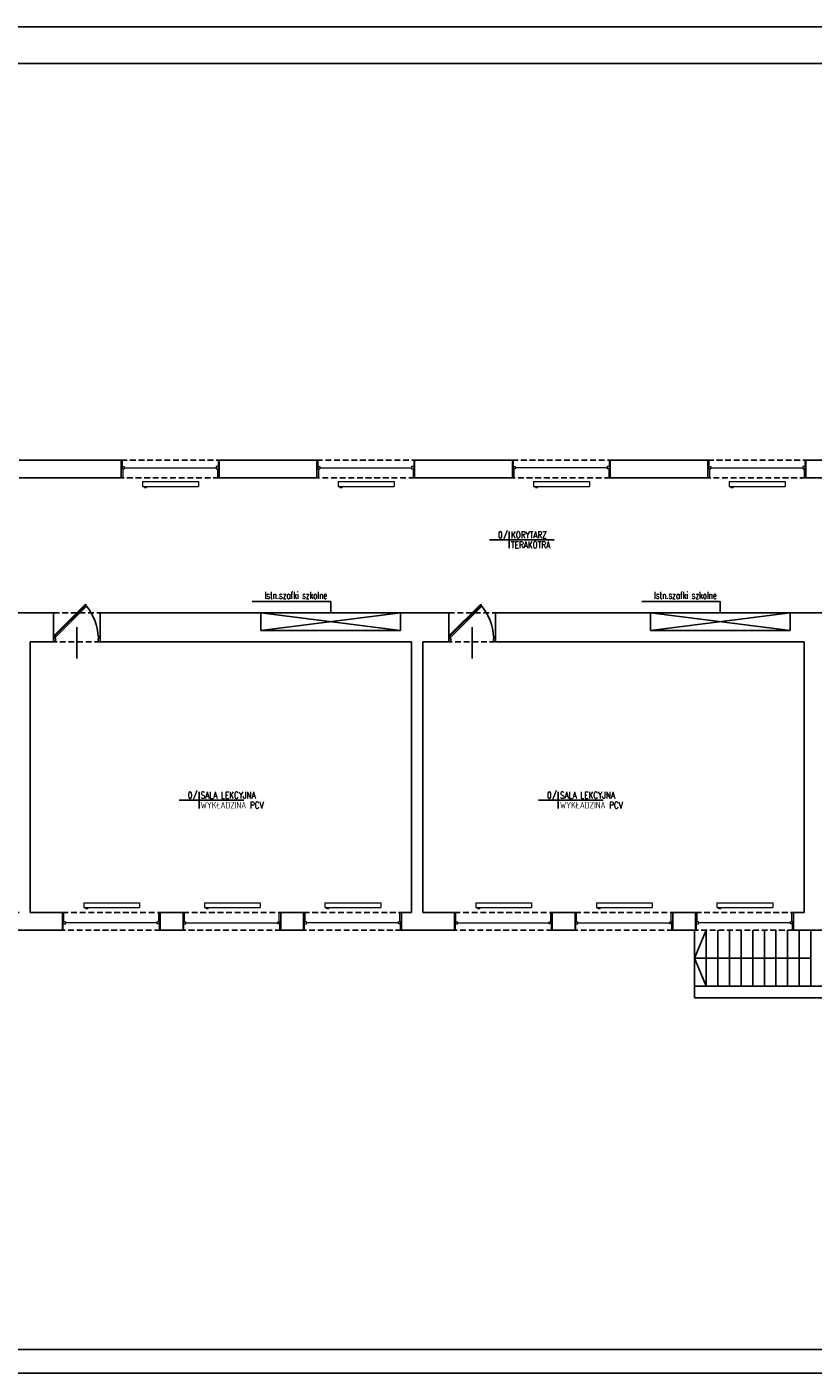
# Model space of a CAD drawing. Header units: millimetres. Extents: x 116 to 15750, y -6945 to 9999.
# Tile 125 of 150: x 1759 to 3494, y 3454 to 6424. Entities that reach past the tile are written whole.
import ezdxf
from ezdxf.enums import TextEntityAlignment as Align

# ---------------------------------------------------------------- set-up
doc = ezdxf.new("R2010")
doc.units = ezdxf.units.MM
doc.linetypes.add('DASHED', pattern=[19.05, 12.7, -6.35])
doc.layers.get('0').update_dxf_attribs({"color": 252})
for name, color, linetype in [('1-OPIS-POM', 252, 'Continuous'), ('I-DRZWI', 252, 'Continuous'), ('I-NAD', 252, 'DASHED'), ('I-OKNA', 252, 'Continuous'), ('I-OPIS', 252, 'Continuous'), ('I-SCIANA', 252, 'Continuous'), ('I-WIDOK', 252, 'Continuous'), ('TABELKA', 252, 'Continuous')]:
    doc.layers.add(name, color=color, linetype=linetype)
doc.layers.add('I-C.O', color=252, linetype='Continuous', lineweight=15)
doc.styles.add('ROMANS', font='romans.shx', dxfattribs={"width": 0.75})

# ---------------------------------------------------------------- blocks, each defined once
blk = doc.blocks.new('OPIS-POM')
for p, q in [((-60, 0), (135, 0)), ((0, 25), (0, -25))]:
    blk.add_line(p, q)
at = {"style": 'ROMANS', "width": 0.8, "flags": 4}
blk.add_attdef('NR', text='', height=20, dxfattribs=at).set_placement((-5, 5), align=Align.RIGHT)
blk.add_attdef('NAZWA', (5, 5), '', height=20, dxfattribs=at)
blk.add_attdef('POW.', text='', height=20, dxfattribs=at).set_placement((-5, -5), align=Align.TOP_RIGHT)
blk.add_attdef('POSADZKA', text='', height=20, dxfattribs=at).set_placement((5, -5), align=Align.TOP_LEFT)
blk = doc.blocks.new('D90')
blk.add_line((32.6, 45), (-28, 45))
for points in [[(-9.2, 87.2), (-9.2, 90), (0, 90), (0, 86.3), (-6.4, 86.3), (-6.4, 87.2)], [(-72.6, 61.8), (-11.7, 0.9), (-10.6, 2), (-71.5, 62.9)], [(-9.2, 2.8), (-9.2, 0), (0, 0), (0, 3.7), (-6.4, 3.7), (-6.4, 2.8)]]:
    blk.add_lwpolyline(points, close=True)
blk.add_lwpolyline([(-11.3, 2.7), (-9.5, 4.5), (-68.6, 63.5), (-70.3, 61.8)])
blk.add_arc((-4.6, -14.5), 100.9, 92.6186, 129.3487)

msp = doc.modelspace()

# ---------------------------------------------------------------- linework, layer by layer
at = {"color": 251, "lineweight": 0, "true_color": 0x535353}
for points in [[(3046, 5466.3), (3048, 5468.3)], [(2830.3, 5429.3), (2833.7, 5429.3)], [(1837.8, 4470.1), (1841.1, 4470.1)], [(2053.4, 4470.1), (2050.2, 4470.1)], [(2103.8, 4470.1), (2107.1, 4470.1)], [(2702.6, 4470.1), (2705.8, 4470.1)], [(2918.2, 4470.1), (2915, 4470.1)], [(2968.6, 4470.1), (2971.9, 4470.1)], [(3184.2, 4470.1), (3181, 4470.1)], [(3234.5, 4470.1), (3237.9, 4470.1)], [(3450.2, 4470.1), (3447, 4470.1)], [(1837.9, 4431), (1839.7, 4431)], [(2053.4, 4431), (2051.5, 4431)], [(2103.8, 4431), (2105.7, 4431)], [(2319.3, 4431), (2317.5, 4431)], [(2319.4, 4444.5), (2320.5, 4445.4)], [(2369.9, 4431), (2371.7, 4431)], [(2585.4, 4431), (2583.5, 4431)], [(2702.6, 4431), (2704.5, 4431)], [(2918.1, 4431), (2916.3, 4431)], [(2968.6, 4431), (2970.5, 4431)], [(3184.1, 4431), (3182.3, 4431)], [(3234.6, 4431), (3236.5, 4431)], [(3450.2, 4431), (3448.3, 4431)]]:
    msp.add_lwpolyline(points, dxfattribs=at)
at = {"layer": 'I-C.O'}
for points in [[(2014.6, 5421), (2137.9, 5421), (2137.9, 5410.5)], [(2014.6, 5421), (2014.6, 5410.5)], [(2014.6, 5410.5), (2137.9, 5410.5)], [(2018.4, 5410.5), (2018.4, 5408.2), (2023.2, 5408.2)], [(2023.2, 5410.5), (2023.2, 5408.2)], [(2445.9, 5421), (2569.2, 5421), (2569.2, 5410.5)], [(2445.9, 5421), (2445.9, 5410.5)], [(2445.9, 5410.5), (2569.2, 5410.5)], [(2449.6, 5410.5), (2449.6, 5408.2), (2454.5, 5408.2)], [(2454.5, 5410.5), (2454.5, 5408.2)], [(2877.3, 5421), (3000.6, 5421), (3000.6, 5410.5)], [(2877.3, 5421), (2877.3, 5410.5)], [(2877.3, 5410.5), (3000.6, 5410.5)], [(2881, 5410.5), (2881, 5408.2), (2885.9, 5408.2)], [(2885.9, 5410.5), (2885.9, 5408.2)], [(3308.8, 5421), (3432, 5421), (3432, 5410.5)], [(3308.8, 5421), (3308.8, 5410.5)], [(3308.8, 5410.5), (3432, 5410.5)], [(3312.4, 5410.5), (3312.4, 5408.2), (3317.4, 5408.2)], [(3317.4, 5410.5), (3317.4, 5408.2)], [(1884.8, 4491.9), (2008.1, 4491.9), (2008.1, 4481.4)], [(1884.8, 4491.9), (1884.8, 4481.4)], [(2150.8, 4491.9), (2274, 4491.9), (2274, 4481.4)], [(2150.8, 4491.9), (2150.8, 4481.4)], [(2416.8, 4491.9), (2540, 4491.9), (2540, 4481.4)], [(2416.8, 4491.9), (2416.8, 4481.4)], [(2749.6, 4491.9), (2872.8, 4491.9), (2872.8, 4481.4)], [(2749.6, 4491.9), (2749.6, 4481.4)], [(3015.6, 4491.9), (3138.8, 4491.9), (3138.8, 4481.4)], [(3015.6, 4491.9), (3015.6, 4481.4)], [(3281.5, 4491.9), (3404.8, 4491.9), (3404.8, 4481.4)], [(3281.5, 4491.9), (3281.5, 4481.4)], [(1884.8, 4481.4), (2008.1, 4481.4)], [(1888.6, 4481.4), (1888.6, 4479), (1893.4, 4479)], [(1893.4, 4481.4), (1893.4, 4479)], [(2150.8, 4481.4), (2274, 4481.4)], [(2154.6, 4481.4), (2154.6, 4479), (2159.4, 4479)], [(2159.4, 4481.4), (2159.4, 4479)], [(2319.4, 4470.1), (2316.2, 4470.1)], [(2369.8, 4470.1), (2373.1, 4470.1)], [(2416.8, 4481.4), (2540, 4481.4)], [(2420.5, 4481.4), (2420.5, 4479), (2425.5, 4479)], [(2425.5, 4481.4), (2425.5, 4479)], [(2585.4, 4470.1), (2582.2, 4470.1)], [(2749.6, 4481.4), (2872.8, 4481.4)], [(2753.2, 4481.4), (2753.2, 4479), (2758.2, 4479)], [(2758.2, 4481.4), (2758.2, 4479)], [(3015.6, 4481.4), (3138.8, 4481.4)], [(3019.2, 4481.4), (3019.2, 4479), (3024.2, 4479)], [(3024.2, 4481.4), (3024.2, 4479)], [(3281.5, 4481.4), (3404.8, 4481.4)], [(3285.2, 4481.4), (3285.2, 4479), (3290.1, 4479)], [(3290.1, 4481.4), (3290.1, 4479)]]:
    msp.add_lwpolyline(points, dxfattribs=at)
at = {"layer": 'I-NAD'}
for points in [[(1967.6, 5468.3), (2183.3, 5468.3)], [(2398.9, 5468.3), (2614.6, 5468.3)], [(2830.3, 5468.3), (3046, 5468.3)], [(3261.8, 5468.3), (3477.4, 5468.3)], [(2183.3, 5429.3), (1967.6, 5429.3)], [(2614.6, 5429.3), (2398.9, 5429.3)], [(3046, 5429.3), (2830.3, 5429.3)], [(3477.4, 5429.3), (3261.8, 5429.3)], [(1818.3, 5131.4), (1921, 5131.4)], [(2690.2, 5131.4), (2792.9, 5131.4)], [(1921, 5067.8), (1818.3, 5067.8)], [(2792.9, 5067.8), (2690.2, 5067.8)], [(1837.8, 4470.1), (2053.4, 4470.1)], [(2103.8, 4470.1), (2319.4, 4470.1)], [(2369.8, 4470.1), (2585.4, 4470.1)], [(2702.6, 4470.1), (2918.2, 4470.1)], [(2968.6, 4470.1), (3184.2, 4470.1)], [(3234.5, 4470.1), (3450.2, 4470.1)], [(2053.4, 4431), (1837.8, 4431)], [(2319.4, 4431), (2103.8, 4431)], [(2585.4, 4431), (2369.8, 4431)], [(2918.2, 4431), (2702.6, 4431)], [(3184.2, 4431), (2968.6, 4431)], [(3450.2, 4431), (3234.5, 4431)]]:
    msp.add_lwpolyline(points, dxfattribs=at)
at = {"layer": 'I-OKNA', "lineweight": 0}
for points in [[(1967.6, 5468.3), (1969.6, 5468.3)], [(1969.6, 5468.3), (1969.6, 5449.5), (1974.1, 5449.5)], [(2181.3, 5468.3), (2181.3, 5449.5)], [(2183.2, 5468.3), (2181.3, 5468.3)], [(2398.9, 5468.3), (2400.9, 5468.3)], [(2400.9, 5468.3), (2400.9, 5449.5), (2405.4, 5449.5)], [(2612.6, 5468.3), (2612.6, 5449.5)], [(2614.5, 5468.3), (2612.6, 5468.3)], [(2830.4, 5468.3), (2832.3, 5468.3)], [(2832.3, 5468.3), (2832.3, 5449.5)], [(3044.1, 5468.3), (3044.1, 5449.5), (3039.5, 5449.5)], [(3046, 5468.3), (3044.1, 5468.3)], [(3261.8, 5468.3), (3263.7, 5468.3)], [(3263.7, 5468.3), (3263.7, 5449.5), (3268.2, 5449.5)], [(3475.5, 5468.3), (3475.5, 5449.5)], [(3477.3, 5468.3), (3475.5, 5468.3)], [(1969.6, 5454), (1974.1, 5454)], [(1971, 5449.5), (1971, 5429.3)], [(1974.1, 5454), (1974.1, 5449.5)], [(1974.1, 5451.7), (2176.8, 5451.7)], [(2176.8, 5454), (2176.8, 5449.5)], [(2181.3, 5454), (2176.8, 5454)], [(2176.8, 5449.5), (2181.3, 5449.5)], [(2180, 5449.5), (2180, 5429.3)], [(2400.9, 5454), (2405.4, 5454)], [(2402.3, 5449.5), (2402.3, 5429.3)], [(2405.4, 5454), (2405.4, 5449.5)], [(2405.4, 5451.7), (2608.1, 5451.7)], [(2608.1, 5454), (2608.1, 5449.5)], [(2612.6, 5454), (2608.1, 5454)], [(2608.1, 5449.5), (2612.6, 5449.5)], [(2611.4, 5449.5), (2611.4, 5429.3)], [(2832.3, 5454), (2836.8, 5454)], [(2836.8, 5449.5), (2832.3, 5449.5)], [(2833.7, 5449.5), (2833.7, 5429.3)], [(2836.8, 5454), (2836.8, 5449.5)], [(3039.5, 5451.7), (2836.8, 5451.7)], [(3039.5, 5454), (3039.5, 5449.5)], [(3044.1, 5454), (3039.5, 5454)], [(3042.8, 5449.5), (3042.8, 5429.3)], [(3263.7, 5454), (3268.2, 5454)], [(3265.1, 5449.5), (3265.1, 5429.3)], [(3268.2, 5454), (3268.2, 5449.5)], [(3268.2, 5451.7), (3471, 5451.7)], [(3471, 5454), (3471, 5449.5)], [(3475.5, 5454), (3471, 5454)], [(3471, 5449.5), (3475.5, 5449.5)], [(3474.2, 5449.5), (3474.2, 5429.3)], [(1967.6, 5429.3), (1971, 5429.3)], [(2183.3, 5429.3), (2180, 5429.3)], [(2614.6, 5429.3), (2611.4, 5429.3)], [(3046, 5429.3), (3042.8, 5429.3)], [(3261.8, 5429.3), (3265.1, 5429.3)], [(3477.4, 5429.3), (3474.2, 5429.3)], [(1841.1, 4449.9), (1841.1, 4470.1)], [(2050.2, 4449.9), (2050.2, 4470.1)], [(2107.1, 4449.9), (2107.1, 4470.1)], [(2316.2, 4449.9), (2316.2, 4470.1)], [(2373.1, 4449.9), (2373.1, 4470.1)], [(2582.2, 4449.9), (2582.2, 4470.1)], [(2705.8, 4449.9), (2705.8, 4470.1)], [(2915, 4449.9), (2915, 4470.1)], [(2971.9, 4449.9), (2971.9, 4470.1)], [(3181, 4449.9), (3181, 4470.1)], [(3237.9, 4449.9), (3237.9, 4470.1)], [(3447, 4449.9), (3447, 4470.1)], [(1844.2, 4449.9), (1839.7, 4449.9)], [(1839.7, 4431), (1839.7, 4449.9)], [(1839.7, 4445.4), (1844.2, 4445.4)], [(1844.2, 4445.4), (1844.2, 4449.9)], [(2047, 4447.7), (1844.2, 4447.7)], [(2047, 4445.4), (2047, 4449.9)], [(2051.5, 4431), (2051.5, 4449.9), (2047, 4449.9)], [(2051.5, 4445.4), (2047, 4445.4)], [(2105.7, 4431), (2105.7, 4449.9), (2110.2, 4449.9)], [(2105.7, 4445.4), (2110.2, 4445.4)], [(2110.2, 4445.4), (2110.2, 4449.9)], [(2110.2, 4447.7), (2313, 4447.7)], [(2313, 4449.9), (2317.5, 4449.9)], [(2313, 4445.4), (2313, 4449.9)], [(2317.5, 4445.4), (2313, 4445.4)], [(2317.5, 4431), (2317.5, 4449.9)], [(2376.2, 4449.9), (2371.7, 4449.9)], [(2371.7, 4431), (2371.7, 4449.9)], [(2371.7, 4445.4), (2376.2, 4445.4)], [(2376.2, 4445.4), (2376.2, 4449.9)], [(2579, 4447.7), (2376.2, 4447.7)], [(2579, 4445.4), (2579, 4449.9)], [(2583.5, 4431), (2583.5, 4449.9), (2579, 4449.9)], [(2583.5, 4445.4), (2579, 4445.4)], [(2704.5, 4431), (2704.5, 4449.9), (2709, 4449.9)], [(2704.5, 4445.4), (2709, 4445.4)], [(2709, 4445.4), (2709, 4449.9)], [(2709, 4447.7), (2911.8, 4447.7)], [(2911.8, 4449.9), (2916.3, 4449.9)], [(2911.8, 4445.4), (2911.8, 4449.9)], [(2916.3, 4445.4), (2911.8, 4445.4)], [(2916.3, 4431), (2916.3, 4449.9)], [(2970.5, 4431), (2970.5, 4449.9), (2975, 4449.9)], [(2970.5, 4445.4), (2975, 4445.4)], [(2975, 4445.4), (2975, 4449.9)], [(2975, 4447.7), (3177.8, 4447.7)], [(3177.8, 4449.9), (3182.3, 4449.9)], [(3177.8, 4445.4), (3177.8, 4449.9)], [(3182.3, 4445.4), (3177.8, 4445.4)], [(3182.3, 4431), (3182.3, 4449.9)], [(3241, 4449.9), (3236.5, 4449.9)], [(3236.5, 4431), (3236.5, 4449.9)], [(3236.5, 4445.4), (3241, 4445.4)], [(3241, 4445.4), (3241, 4449.9)], [(3443.7, 4447.7), (3241, 4447.7)], [(3443.7, 4445.4), (3443.7, 4449.9)], [(3448.3, 4431), (3448.3, 4449.9), (3443.7, 4449.9)], [(3448.3, 4445.4), (3443.7, 4445.4)]]:
    msp.add_lwpolyline(points, dxfattribs=at)
at = {"layer": 'I-OPIS'}
for points in [[(2429.6, 5131.4), (2429.6, 5156.2), (2256.3, 5156.2)], [(3288.9, 5131.4), (3288.9, 5156.2), (3115.6, 5156.2)]]:
    msp.add_lwpolyline(points, dxfattribs=at)
at = {"layer": 'I-SCIANA', "linetype": 'Continuous', "lineweight": 25}
for points in [[(1742.3, 5429.3), (1967.6, 5429.3), (1967.6, 5468.3), (1742.3, 5468.3)], [(3539.6, 5468.3), (3477.4, 5468.3), (3477.4, 5429.3), (3539.6, 5429.3)], [(1818.3, 5131.4), (1723.8, 5131.4), (1723.8, 5092.5)], [(1818.3, 5067.8), (1818.3, 5131.4)], [(2275.7, 5131.4), (1921, 5131.4), (1921, 5067.8)], [(2275.7, 5092.5), (2275.7, 5131.4)], [(2690.2, 5131.4), (2583.7, 5131.4), (2583.7, 5092.5)], [(2690.2, 5067.8), (2690.2, 5131.4)], [(3134.9, 5131.4), (2792.9, 5131.4), (2792.9, 5067.8)], [(3134.9, 5092.5), (3134.9, 5131.4)], [(3540.5, 5131.4), (3443, 5131.4), (3443, 5092.5)], [(2275.3, 5092.5), (2583.4, 5092.5)], [(2583.7, 5092.5), (2275.7, 5092.5)], [(3443, 5092.5), (3134.9, 5092.5)], [(3134.9, 5092.5), (3443, 5092.5)], [(1766.9, 5067.8), (1818.3, 5067.8)], [(1766.9, 4470.1), (1766.9, 5067.8)], [(1921, 5067.8), (2608, 5067.8)], [(2608, 5067.8), (2608, 4470.1)], [(2632.8, 5067.8), (2690.2, 5067.8)], [(2632.8, 4470.1), (2632.8, 5067.8)], [(2792.9, 5067.8), (3473.9, 5067.8)], [(3473.9, 5067.8), (3473.9, 4470.1)], [(1742.3, 4470.1), (1720.8, 4470.1), (1720.8, 4431), (1837.8, 4431), (1837.8, 4470.1)], [(1837.8, 4470.1), (1766.9, 4470.1)], [(2608, 4470.1), (2585.4, 4470.1), (2585.4, 4431), (2702.6, 4431), (2702.6, 4470.1)], [(2702.6, 4470.1), (2632.8, 4470.1)], [(3473.9, 4470.1), (3450.2, 4470.1), (3450.2, 4431), (3567.3, 4431), (3567.3, 4470.1)]]:
    msp.add_lwpolyline(points, dxfattribs=at)
for points in [[(2183.3, 5429.3), (2398.9, 5429.3), (2398.9, 5468.3), (2183.3, 5468.3)], [(2614.6, 5429.3), (2830.3, 5429.3), (2830.3, 5468.3), (2614.6, 5468.3)], [(3046, 5429.3), (3261.8, 5429.3), (3261.8, 5468.3), (3046, 5468.3)], [(2053.4, 4431), (2103.8, 4431), (2103.8, 4470.1), (2053.4, 4470.1)], [(2319.4, 4431), (2369.8, 4431), (2369.8, 4470.1), (2319.4, 4470.1)], [(2918.2, 4431), (2968.6, 4431), (2968.6, 4470.1), (2918.2, 4470.1)], [(3184.2, 4431), (3234.5, 4431), (3234.5, 4470.1), (3184.2, 4470.1)]]:
    msp.add_lwpolyline(points, close=True, dxfattribs=at)
at = {"layer": 'I-WIDOK'}
for p, q in [((3257.9, 4431), (3232.2, 4369.4)), ((3232.2, 4282.2), (3232.2, 4431)), ((3488.9, 4369.4), (3232.2, 4369.4)), ((3232.2, 4369.4), (3257.9, 4307.8))]:
    msp.add_line(p, q, dxfattribs=at)
for points in [[(2275.6, 5131.4), (2583.7, 5131.4)], [(2275.6, 5092.5), (2583.7, 5131.4)], [(2583.7, 5092.5), (2275.6, 5131.4)], [(3134.8, 5131.4), (3443, 5131.4)], [(3134.8, 5092.5), (3443, 5131.4)], [(3443, 5092.5), (3134.8, 5131.4)], [(3257.9, 4307.8), (3257.9, 4431)], [(3283.5, 4307.8), (3283.5, 4431)], [(3309.2, 4307.8), (3309.2, 4431)], [(3334.9, 4307.8), (3334.9, 4431)], [(3360.6, 4307.8), (3360.6, 4431)], [(3386.2, 4307.8), (3386.2, 4431)], [(3411.9, 4307.8), (3411.9, 4431)], [(3437.6, 4307.8), (3437.6, 4431)], [(3463.2, 4307.8), (3463.2, 4431)], [(3488.9, 4307.8), (3488.9, 4431)], [(3668.7, 4307.8), (3232.2, 4307.8)], [(3694.4, 4282.2), (3232.2, 4282.2)]]:
    msp.add_lwpolyline(points, dxfattribs=at)
at = {"layer": 'TABELKA'}
for points in [[(116.1, 6424.1), (116.1, 3454.1), (8124.3, 3454.1), (8124.3, 6424.1)], [(116.1, 6424.1), (116.1, 3454.1), (8124.3, 3454.1), (8124.3, 6424.1)], [(263.9, 3506), (8067.1, 3506), (8067.1, 6343.4), (263.9, 6343.4)]]:
    msp.add_lwpolyline(points, close=True, dxfattribs=at)

# ---------------------------------------------------------------- block references
at = {"layer": '1-OPIS-POM', "xscale": 0.7338239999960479, "yscale": 0.7338239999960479, "zscale": 0.7338240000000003}
for p, values in [((2823.6, 5292.3), {'NR': '0/', 'NAZWA': 'KORYTARZ', 'POSADZKA': 'TERAKOTRA'}), ((2139.1, 4718.1), {'NR': '0/', 'NAZWA': 'SALA LEKCYJNA', 'POSADZKA': 'WYKŁADZINA PCV'}), ((2931.7, 4718.1), {'NR': '0/', 'NAZWA': 'SALA LEKCYJNA', 'POSADZKA': 'WYKŁADZINA PCV'})]:
    msp.add_blockref('OPIS-POM', p, dxfattribs=at).add_auto_attribs(values)
at = {"layer": 'I-DRZWI', "xscale": 1.141366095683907, "yscale": 1.141366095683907, "zscale": 1.141366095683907, "rotation": 270}
for p in [(1818.3, 5067.8), (2690.2, 5067.8)]:
    msp.add_blockref('D90', p, dxfattribs=at)

# ---------------------------------------------------------------- texts
at = {"layer": 'I-OPIS', "char_height": 15, "attachment_point": 6, "rotation": 0, "style": 'ROMANS'}
for insert in [(2422, 5170), (3281.3, 5170)]:
    msp.add_mtext('Istn.szafki szkolne', dxfattribs=dict(at, insert=insert))

doc.saveas('drawing.dxf')
